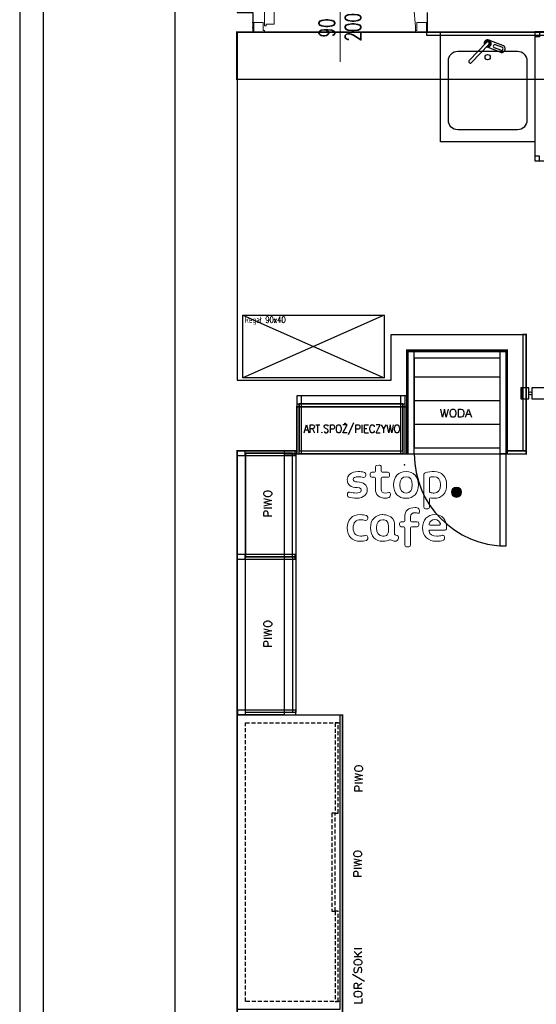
# Model space of a CAD drawing. Header units: centimetres. Extents: x 4120 to 19220, y -7417 to 180.
# Tile 83 of 223: x 11179 to 11508, y -5300 to -4673. Entities that reach past the tile are written whole.
import ezdxf

# ---------------------------------------------------------------- set-up
doc = ezdxf.new("R2010")
doc.units = ezdxf.units.CM
doc.linetypes.add('DASHED', pattern=[19.05, 12.7, -6.35])
doc.linetypes.add('DASHED2', pattern=[0.375, 0.25, -0.125])
doc.layers.add('A_Drzwi', color=30, linetype='Continuous', lineweight=20)
for name, color, linetype in [('A_krawężniki', 8, 'Continuous'), ('A_okna', 3, 'Continuous'), ('A_Wyposażenie', 8, 'Continuous'), ('A_Ściany', 2, 'Continuous')]:
    doc.layers.add(name, color=color, linetype=linetype)
doc.styles.add('JACEK_07', font='SIMPLEX.SHX', dxfattribs={"width": 0.7})

# ---------------------------------------------------------------- blocks, each defined once
blk = doc.blocks.new('*U1971')
for p, q in [((7.5, 93), (7.5, 1)), ((7.5, 93), (8.5, 93)), ((8.5, 93), (8.5, 92)), ((8.5, 92), (13.5, 92)), ((13.5, 2), (13.5, 92)), ((0.5, 3), (0.5, -3)), ((0.5, 3), (6.5, 3)), ((6.5, 3), (6.5, -2)), ((7.5, 1), (8.5, 1)), ((8.5, 1), (8.5, 2)), ((8.5, 2), (13.5, 2)), ((110.5, 3), (104.5, 3)), ((104.5, -2), (104.5, 3)), ((110.5, 3), (110.5, -3)), ((7.5, -3), (0.5, -3)), ((6.5, -2), (7.5, -2)), ((7.5, -2), (7.5, -3)), ((103.5, -2), (103.5, -3)), ((103.5, -2), (104.5, -2)), ((103.5, -3), (110.5, -3))]:
    blk.add_line(p, q)
at = {"color": 7}
blk.add_line((55.5, -22.01), (55.5, 22.01), dxfattribs=at)
at = {"linetype": 'DASHED'}
blk.add_arc((8.5, -2), 95, 0, 90, dxfattribs=at)
for p in [(111, 3), (111, 0), (111, -3)]:
    blk.add_point(p)
at = {"layer": 'A_okna'}
for p in [(0, 3), (0, 0), (0, -3)]:
    blk.add_point(p, dxfattribs=at)
at = {"color": 7, "style": 'JACEK_07', "width": 0.7}
for s, p in [('200', (68.75, -8.88)), ('90', (52.09, -6.33))]:
    blk.add_text(s, height=10, rotation=90, dxfattribs=at).set_placement(p)
blk = doc.blocks.new('Podstawa pod piece')
at = {"linetype": 'Continuous', "lineweight": 25}
for points in [[(0, -82), (88, -82), (88, 0), (0, 0), (0, -82)], [(0, 0), (3, 0), (3, -3), (0, -3)], [(88, 0), (85, 0), (85, -3), (88, -3)], [(0, -82), (3, -82), (3, -79), (0, -79)], [(88, -82), (85, -82), (85, -79), (88, -79)]]:
    blk.add_lwpolyline(points, dxfattribs=at)
for points in [[(61.7, 0), (58.7, 0), (58.7, -3), (61.7, -3)], [(61.7, -82), (58.7, -82), (58.7, -79), (61.7, -79)]]:
    blk.add_lwpolyline(points, close=True, dxfattribs=at)
at = {"linetype": 'DASHED2', "ltscale": 20}
blk.add_lwpolyline([(58.7, 0), (61.7, 0), (61.7, -82), (58.7, -82)], close=True, dxfattribs=at)
blk = doc.blocks.new('wyposażenie blok')
at = {"layer": 'A_Wyposażenie'}
h = blk.add_hatch(color=8, dxfattribs=at)
edge = h.paths.add_edge_path()
edge.add_spline(control_points=[(139.66, -1027.1), (141.49, -1027.1), (142.95, -1025.6), (142.95, -1023.82)], knot_values=[0, 0, 0, 0, 0.2, 0.2, 0.2, 0.2], degree=3, periodic=0)
edge.add_spline(control_points=[(142.95, -1023.82), (142.95, -1021.99), (141.49, -1020.53), (139.66, -1020.53)], knot_values=[0.6, 0.6, 0.6, 0.6, 1, 1, 1, 1], degree=3, periodic=0)
edge.add_spline(control_points=[(139.66, -1020.53), (137.88, -1020.53), (136.38, -1021.99), (136.38, -1023.82)], knot_values=[0.4, 0.4, 0.4, 0.4, 0.6, 0.6, 0.6, 0.6], degree=3, periodic=0)
edge.add_spline(control_points=[(136.38, -1023.82), (136.38, -1025.6), (137.88, -1027.1), (139.66, -1027.1)], knot_values=[0.2, 0.2, 0.2, 0.2, 0.4, 0.4, 0.4, 0.4], degree=3, periodic=0)
at = {"layer": 'A_Wyposażenie', "color": 8}
for p, q in [((158.78, -737.55), (147.82, -749.09)), ((160.21, -738.9), (149.25, -750.44)), ((169.21, -739.52), (160.32, -736.09)), ((168.63, -740.62), (164.54, -739.04)), ((167.56, -743.79), (158.78, -740.4)), ((167.87, -742.59), (163.78, -741.01)), ((93.7, -911.08), (3.7, -951.08)), ((3.7, -911.08), (93.7, -951.08)), ((112.75, -950.5), (167.25, -950.5)), ((112.75, -965.5), (167.25, -965.5)), ((112.75, -980.5), (167.25, -980.5))]:
    blk.add_line(p, q, dxfattribs=at)
at = {"layer": 'A_Wyposażenie', "color": 8, "linetype": 'DASHED', "const_width": 1}
for points in [[(-0.3, -731.08), (547.5, -731.08), (547.5, -761.08), (-0.3, -761.08)], [(181.99, -997.5), (181.99, -923.5), (183.99, -923.5), (183.99, -997.5)], [(108, -933.5), (172, -933.5), (172, -999.5), (108, -999.5)], [(38, -969.5), (108, -969.5), (108, -999.5), (38, -999.5)], [(0, -1165.5), (0, -997.5), (30, -997.5), (30, -1165.5)], [(30, -997.5), (38, -997.5), (38, -999.5), (30, -999.5)], [(172, -997.5), (184, -997.5), (184, -999.5), (172, -999.5)], [(0, -1540.58), (0, -1165.58), (67, -1165.58), (67, -1540.58)]]:
    blk.add_lwpolyline(points, close=True, dxfattribs=at)
at = {"layer": 'A_Wyposażenie', "color": 8}
for points in [[(120.7, -731.08), (547.5, -731.08), (547.5, -733.08), (120.7, -733.08)], [(129.5, -730.94), (189.5, -730.94), (189.5, -800.94), (129.5, -800.94)], [(180.99, -957.34), (180.99, -957.34), (180.99, -964.34), (180.99, -964.34)], [(107, -962.5), (104, -962.5), (104, -967.5), (107, -967.5)], [(104, -962.5), (104, -999.5), (107, -999.5), (107, -962.5), (104, -962.5)], [(105.5, -967.5), (39.5, -967.5), (39.5, -997.5), (105.5, -997.5)], [(39.51, -967.5), (105.51, -967.5), (105.51, -999.5), (39.51, -999.5)], [(0, -997.5), (0, -1000.5), (5, -1000.5), (5, -997.5)], [(0, -1000.5), (37, -1000.5), (37, -997.5), (0, -997.5), (0, -1000.5)], [(5.3, -999), (5.3, -1065), (35.3, -1065), (35.3, -999)], [(171.25, -999.5), (167.25, -999.5), (167.25, -1058), (171.25, -1058)], [(0, -1063.5), (0, -1066.5), (5, -1066.5), (5, -1063.5)], [(0, -1066.5), (37, -1066.5), (37, -1063.5), (0, -1063.5), (0, -1066.5)], [(5.3, -1164), (5.3, -1065), (35.3, -1065), (35.3, -1164)]]:
    blk.add_lwpolyline(points, close=True, dxfattribs=at)
for points in [[(140.5, -743.2), (178.5, -743.2, -0.414214), (184.5, -749.2), (184.5, -787.2, -0.414214), (178.5, -793.2), (140.5, -793.2, -0.414214), (134.5, -787.2), (134.5, -749.2, -0.414214)], [(283.69, -964.34), (283.69, -957.34), (187.69, -957.34), (187.69, -960.84, -1), (185.69, -960.84), (185.69, -957.34), (180.69, -957.34), (180.69, -964.34), (185.69, -964.34), (185.69, -960.84, -1), (187.69, -960.84), (187.69, -964.34), (283.69, -964.34)]]:
    blk.add_lwpolyline(points, format="xyb", close=True, dxfattribs=at)
at = {"layer": 'A_Wyposażenie', "color": 8, "flags": 128}
blk.add_lwpolyline([(3.7, -911.08), (93.7, -911.08), (93.7, -951.08), (3.7, -951.08)], close=True, dxfattribs=at)
at = {"layer": 'A_Wyposażenie', "color": 8}
for points in [[(109.97, -933.23), (110.47, -933.23), (110.47, -933.23)], [(171.25, -934.5), (108.75, -934.5)], [(108.75, -934.5), (108.75, -999.5)], [(112.75, -999.5), (112.75, -934.5)], [(112.75, -938.5), (112.75, -995.5)], [(167.25, -938.5), (112.75, -938.5)], [(167.25, -934.5), (167.25, -999.5)], [(171.25, -999.5), (171.25, -934.5)], [(38, -962.5), (38, -999.5), (41, -999.5), (41, -962.5), (38, -962.5), (38, -967.5), (41, -967.5)], [(39.5, -967.5), (105.5, -967.5), (105.5, -999.5), (39.5, -999.5), (39.5, -967.5)], [(39.5, -967.5), (105.5, -967.5), (105.5, -999.5), (39.5, -999.5), (39.5, -967.5)], [(130.77, -976), (129.58, -971)], [(131.96, -971), (130.77, -976)], [(133.15, -976), (131.96, -971)], [(134.34, -971), (133.15, -976)], [(136.96, -971), (137.92, -971), (138.39, -971.24), (138.87, -971.71), (139.11, -972.19), (139.34, -972.91), (139.34, -974.1), (139.11, -974.81), (138.87, -975.29), (138.39, -975.76), (137.92, -976), (136.96, -976), (136.49, -975.76), (136.01, -975.29), (135.77, -974.81), (135.54, -974.1), (135.54, -972.91), (135.77, -972.19), (136.01, -971.71), (136.49, -971.24), (136.96, -971)], [(141.01, -976), (141.01, -971), (142.68, -971), (143.39, -971.24), (143.87, -971.71), (144.11, -972.19), (144.34, -972.91), (144.34, -974.1), (144.11, -974.81), (143.87, -975.29), (143.39, -975.76), (142.68, -976), (141.01, -976)], [(145.3, -976), (147.2, -971), (149.11, -976)], [(148.39, -974.33), (146.01, -974.33)], [(42.57, -986.01), (44.09, -981.01), (45.62, -986.01)], [(46.57, -986.01), (46.57, -981.01), (48.28, -981.01), (48.86, -981.24), (49.05, -981.48), (49.24, -981.96), (49.24, -982.43), (49.05, -982.91), (48.86, -983.15), (48.28, -983.39), (46.57, -983.39)], [(47.9, -983.39), (49.24, -986.01)], [(50, -981.01), (52.67, -981.01)], [(51.33, -986.01), (51.33, -981.01)], [(55.33, -985.29), (55.71, -985.77), (56.28, -986.01), (57.05, -986.01), (57.62, -985.77), (58, -985.29), (58, -984.58), (57.81, -984.1), (57.62, -983.86), (57.24, -983.62), (56.09, -983.15), (55.71, -982.91), (55.52, -982.67), (55.33, -982.2), (55.33, -981.72), (55.71, -981.24), (56.28, -981.01), (57.05, -981.01), (57.62, -981.24), (58, -981.72)], [(59.33, -986.01), (59.33, -981.01), (61.05, -981.01), (61.62, -981.24), (61.81, -981.48), (62, -981.96), (62, -982.67), (61.81, -983.15), (61.62, -983.39), (61.05, -983.62), (59.33, -983.62)], [(64.28, -981.01), (65.05, -981.01), (65.43, -981.24), (65.81, -981.72), (66, -982.2), (66.19, -982.91), (66.19, -984.1), (66, -984.82), (65.81, -985.29), (65.43, -985.77), (65.05, -986.01), (64.28, -986.01), (63.9, -985.77), (63.52, -985.29), (63.33, -984.82), (63.14, -984.1), (63.14, -982.91), (63.33, -982.2), (63.52, -981.72), (63.9, -981.24), (64.28, -981.01)], [(70, -986.01), (67.33, -986.01), (70, -981.01), (67.33, -981.01)], [(68.95, -980.05), (68.9, -980.22), (68.76, -980.29), (68.63, -980.22), (68.57, -980.05), (68.63, -979.88), (68.76, -979.82), (68.9, -979.88), (68.95, -980.05)], [(70.95, -987.12), (74.38, -979.51)], [(75.52, -986.01), (75.52, -981.01), (77.24, -981.01), (77.81, -981.24), (78, -981.48), (78.19, -981.96), (78.19, -982.67), (78, -983.15), (77.81, -983.39), (77.24, -983.62), (75.52, -983.62)], [(79.52, -986.01), (79.52, -981.01)], [(81.05, -986.01), (81.05, -981.01), (83.52, -981.01)], [(82.57, -983.39), (81.05, -983.39)], [(87.33, -984.82), (87.14, -985.29), (86.76, -985.77), (86.38, -986.01), (85.62, -986.01), (85.24, -985.77), (84.86, -985.29), (84.67, -984.82), (84.48, -984.1), (84.48, -982.91), (84.67, -982.2), (84.86, -981.72), (85.24, -981.24), (85.62, -981.01), (86.38, -981.01), (86.76, -981.24), (87.14, -981.72), (87.33, -982.2)], [(88.48, -986.01), (91.14, -981.01), (88.48, -981.01)], [(93.43, -986.01), (93.43, -983.39), (91.9, -981.01)], [(93.43, -983.39), (94.95, -981.01)], [(96.48, -986.01), (95.52, -981.01)], [(97.43, -981.01), (96.48, -986.01)], [(98.38, -986.01), (97.43, -981.01)], [(99.33, -981.01), (98.38, -986.01)], [(101.43, -981.01), (102.19, -981.01), (102.57, -981.24), (102.95, -981.72), (103.14, -982.2), (103.33, -982.91), (103.33, -984.1), (103.14, -984.82), (102.95, -985.29), (102.57, -985.77), (102.19, -986.01), (101.43, -986.01), (101.05, -985.77), (100.67, -985.29), (100.48, -984.82), (100.28, -984.1), (100.28, -982.91), (100.48, -982.2), (100.67, -981.72), (101.05, -981.24), (101.43, -981.01)], [(45.05, -984.34), (43.14, -984.34)], [(53.81, -985.53), (54, -985.77), (53.81, -986.01), (53.62, -985.77), (53.81, -985.53)], [(81.05, -986.01), (83.52, -986.01)], [(88.48, -986.01), (91.14, -986.01)], [(112.75, -995.5), (167.25, -995.5)], [(5.3, -1065), (5.3, -999), (37.3, -999), (37.3, -1065), (5.3, -1065)], [(5.3, -1065), (5.3, -999), (37.3, -999), (37.3, -1065), (5.3, -1065)], [(108.75, -999.5), (171.25, -999.5)], [(16.97, -1025.27), (16.97, -1024.31), (17.21, -1023.84), (17.68, -1023.36), (18.16, -1023.12), (18.87, -1022.89), (20.06, -1022.89), (20.78, -1023.12), (21.25, -1023.36), (21.73, -1023.84), (21.97, -1024.31), (21.97, -1025.27), (21.73, -1025.74), (21.25, -1026.22), (20.78, -1026.46), (20.06, -1026.7), (18.87, -1026.7), (18.16, -1026.46), (17.68, -1026.22), (17.21, -1025.74), (16.97, -1025.27)], [(16.97, -1027.89), (21.97, -1029.08)], [(21.97, -1029.08), (16.97, -1030.27)], [(16.97, -1030.27), (21.97, -1031.46)], [(21.97, -1031.46), (16.97, -1032.65)], [(21.97, -1034.08), (16.97, -1034.08)], [(21.97, -1039.08), (16.97, -1039.08), (16.97, -1036.93), (17.21, -1036.22), (17.44, -1035.98), (17.92, -1035.74), (18.64, -1035.74), (19.11, -1035.98), (19.35, -1036.22), (19.59, -1036.93), (19.59, -1039.08)], [(0, -1066.5), (37, -1066.5), (37, -1063.5), (0, -1063.5), (0, -1066.5), (5, -1066.5), (5, -1063.5)], [(5.3, -1164), (5.3, -1065), (37.3, -1065), (37.3, -1164), (5.3, -1164)], [(16.97, -1108.16), (16.97, -1107.21), (17.21, -1106.73), (17.68, -1106.26), (18.16, -1106.02), (18.87, -1105.78), (20.06, -1105.78), (20.78, -1106.02), (21.25, -1106.26), (21.73, -1106.73), (21.97, -1107.21), (21.97, -1108.16), (21.73, -1108.64), (21.25, -1109.11), (20.78, -1109.35), (20.06, -1109.59), (18.87, -1109.59), (18.16, -1109.35), (17.68, -1109.11), (17.21, -1108.64), (16.97, -1108.16)], [(16.97, -1110.78), (21.97, -1111.97)], [(21.97, -1111.97), (16.97, -1113.16)], [(16.97, -1113.16), (21.97, -1114.35)], [(21.97, -1114.35), (16.97, -1115.54)], [(21.97, -1116.97), (16.97, -1116.97)], [(21.97, -1121.97), (16.97, -1121.97), (16.97, -1119.83), (17.21, -1119.11), (17.44, -1118.88), (17.92, -1118.64), (18.64, -1118.64), (19.11, -1118.88), (19.35, -1119.11), (19.59, -1119.83), (19.59, -1121.97)], [(0.3, -1165.5), (37.3, -1165.5), (37.3, -1162.5), (0.3, -1162.5), (0.3, -1165.5), (5.3, -1165.5), (5.3, -1162.5)], [(74.87, -1200.2), (74.87, -1199.25), (75.11, -1198.78), (75.58, -1198.3), (76.06, -1198.06), (76.77, -1197.82), (77.96, -1197.82), (78.68, -1198.06), (79.15, -1198.3), (79.63, -1198.78), (79.87, -1199.25), (79.87, -1200.2), (79.63, -1200.68), (79.15, -1201.16), (78.68, -1201.39), (77.96, -1201.63), (76.77, -1201.63), (76.06, -1201.39), (75.58, -1201.16), (75.11, -1200.68), (74.87, -1200.2)], [(74.87, -1202.82), (79.87, -1204.01)], [(79.87, -1204.01), (74.87, -1205.2)], [(74.87, -1205.2), (79.87, -1206.39)], [(79.87, -1206.39), (74.87, -1207.59)], [(79.87, -1209.01), (74.87, -1209.01)], [(79.87, -1214.01), (74.87, -1214.01), (74.87, -1211.87), (75.11, -1211.16), (75.34, -1210.92), (75.82, -1210.68), (76.53, -1210.68), (77.01, -1210.92), (77.25, -1211.16), (77.49, -1211.87), (77.49, -1214.01)], [(74.26, -1254.49), (74.26, -1253.54), (74.5, -1253.06), (74.98, -1252.58), (75.45, -1252.34), (76.17, -1252.11), (77.36, -1252.11), (78.07, -1252.34), (78.55, -1252.58), (79.02, -1253.06), (79.26, -1253.54), (79.26, -1254.49), (79.02, -1254.96), (78.55, -1255.44), (78.07, -1255.68), (77.36, -1255.92), (76.17, -1255.92), (75.45, -1255.68), (74.98, -1255.44), (74.5, -1254.96), (74.26, -1254.49)], [(74.26, -1257.11), (79.26, -1258.3)], [(79.26, -1258.3), (74.26, -1259.49)], [(74.26, -1259.49), (79.26, -1260.68)], [(79.26, -1260.68), (74.26, -1261.87)], [(79.26, -1263.3), (74.26, -1263.3)], [(79.26, -1268.3), (74.26, -1268.3), (74.26, -1266.15), (74.5, -1265.44), (74.74, -1265.2), (75.21, -1264.96), (75.93, -1264.96), (76.4, -1265.2), (76.64, -1265.44), (76.88, -1266.15), (76.88, -1268.3)], [(79.45, -1314.41), (74.45, -1314.41)], [(77.78, -1319.41), (74.45, -1316.08)], [(79.45, -1319.41), (74.45, -1319.41)], [(74.45, -1323.46), (74.45, -1322.51), (74.68, -1322.03), (75.16, -1321.55), (75.64, -1321.32), (76.35, -1321.08), (77.54, -1321.08), (78.26, -1321.32), (78.73, -1321.55), (79.21, -1322.03), (79.45, -1322.51), (79.45, -1323.46), (79.21, -1323.94), (78.73, -1324.41), (78.26, -1324.65), (77.54, -1324.89), (76.35, -1324.89), (75.64, -1324.65), (75.16, -1324.41), (74.68, -1323.94), (74.45, -1323.46)], [(76.59, -1318.22), (79.45, -1316.08)], [(78.73, -1329.65), (79.21, -1329.17), (79.45, -1328.46), (79.45, -1327.51), (79.21, -1326.79), (78.73, -1326.32), (78.02, -1326.32), (77.54, -1326.55), (77.3, -1326.79), (77.07, -1327.27), (76.59, -1328.7), (76.35, -1329.17), (76.11, -1329.41), (75.64, -1329.65), (75.16, -1329.65), (74.68, -1329.17), (74.45, -1328.46), (74.45, -1327.51), (74.68, -1326.79), (75.16, -1326.32)], [(81.11, -1335.13), (73.49, -1330.84)], [(79.45, -1339.65), (74.45, -1339.65), (74.45, -1337.51), (74.68, -1336.79), (74.92, -1336.55), (75.4, -1336.32), (75.88, -1336.32), (76.35, -1336.55), (76.59, -1336.79), (76.83, -1337.51), (76.83, -1339.65)], [(76.83, -1337.98), (79.45, -1336.32)], [(74.45, -1343.7), (74.45, -1342.75), (74.68, -1342.27), (75.16, -1341.79), (75.64, -1341.55), (76.35, -1341.32), (77.54, -1341.32), (78.26, -1341.55), (78.73, -1341.79), (79.21, -1342.27), (79.45, -1342.75), (79.45, -1343.7), (79.21, -1344.17), (78.73, -1344.65), (78.26, -1344.89), (77.54, -1345.13), (76.35, -1345.13), (75.64, -1344.89), (75.16, -1344.65), (74.68, -1344.17), (74.45, -1343.7)], [(79.45, -1346.08), (79.45, -1348.94), (74.45, -1348.94)]]:
    blk.add_lwpolyline(points, dxfattribs=at)
at = {"layer": 'A_Wyposażenie'}
blk.add_lwpolyline([(0.3, -1353), (0.3, -1165.5), (65.3, -1165.5), (65.3, -1353), (0.3, -1353)], dxfattribs=at)
at = {"layer": 'A_Wyposażenie', "linetype": 'DASHED', "ltscale": 0.2}
for points in [[(5.3, -1348), (5.3, -1170.5), (65.3, -1170.5), (65.3, -1348)], [(64.3, -1228), (64.3, -1170.5), (62.3, -1170.5), (62.3, -1228)], [(62.3, -1290.5), (62.3, -1228), (60.3, -1228), (60.3, -1290.5)], [(64.3, -1348), (64.3, -1290.5), (62.3, -1290.5), (62.3, -1348)]]:
    blk.add_lwpolyline(points, close=True, dxfattribs=at)
at = {"layer": 'A_Wyposażenie', "color": 8}
blk.add_circle((159.5, -746.98), 1.69, dxfattribs=at)
for centre, radius, start, end in [((159.5, -738.22), 2.29, 251.91782, 201.04941), ((159.5, -738.22), 1.62, 263.75495, 189.21228), ((159.5, -738.22), 0.983, 316.48361, 136.48363), ((164.16, -740.02), 1.05, 68.88354, 248.88354), ((168.38, -741.66), 2.29, 248.88308, 68.88354), ((168.25, -741.6), 1.05, 248.88308, 68.88354), ((148.54, -749.77), 0.983, 136.4836, 316.48361), ((171.25, -999.5), 58.5, 180, 270)]:
    blk.add_arc(centre, radius, start, end, dxfattribs=at)
at = {"layer": 'A_Wyposażenie', "color": 8, "lineweight": 9}
for points, knots in [([(85.83, -1014.34), (85.83, -1014.34), (87.41, -1014.34), (87.41, -1014.34), (87.41, -1014.34), (87.74, -1014.34), (88.01, -1014.61), (88.01, -1014.94), (88.01, -1014.94), (88.01, -1014.94), (88.01, -1021.79), (88.01, -1021.79), (88.01, -1021.79), (88.01, -1025.48), (90.47, -1027.68), (94.59, -1027.68), (94.59, -1027.68), (95.25, -1027.68), (96.76, -1027.38), (97.25, -1026.71), (97.25, -1026.71), (97.62, -1026.2), (97.71, -1024.95), (97.41, -1024.37), (97.41, -1024.37), (97.24, -1024.03), (96.99, -1023.98), (96.85, -1023.98), (96.85, -1023.98), (96.8, -1023.98), (96.75, -1023.98), (96.7, -1023.99), (96.7, -1023.99), (96.7, -1023.99), (96.51, -1024.04), (96.51, -1024.04), (96.51, -1024.04), (95.88, -1024.2), (95.23, -1024.35), (94.59, -1024.35), (94.59, -1024.35), (92.64, -1024.35), (91.73, -1023.54), (91.73, -1021.79), (91.73, -1021.79), (91.73, -1021.79), (91.73, -1014.94), (91.73, -1014.94), (91.73, -1014.94), (91.73, -1014.61), (92, -1014.34), (92.33, -1014.34), (92.33, -1014.34), (92.33, -1014.34), (95.88, -1014.34), (95.88, -1014.34), (95.88, -1014.34), (96.53, -1014.34), (97.06, -1013.81), (97.06, -1013.16), (97.06, -1013.16), (97.06, -1013.16), (97.06, -1012.22), (97.06, -1012.22), (97.06, -1012.22), (97.06, -1011.58), (96.53, -1011.05), (95.88, -1011.05), (95.88, -1011.05), (95.88, -1011.05), (92.33, -1011.05), (92.33, -1011.05), (92.33, -1011.05), (92, -1011.05), (91.73, -1010.78), (91.73, -1010.45), (91.73, -1010.45), (91.73, -1010.45), (91.73, -1007.67), (91.73, -1007.67), (91.73, -1007.67), (91.73, -1006.97), (91.11, -1006.41), (90.38, -1006.51), (90.38, -1006.51), (90.38, -1006.51), (89.01, -1006.72), (89.01, -1006.72), (89.01, -1006.72), (88.44, -1006.8), (88.01, -1007.3), (88.01, -1007.88), (88.01, -1007.88), (88.01, -1007.88), (88.01, -1010.45), (88.01, -1010.45), (88.01, -1010.45), (88.01, -1010.78), (87.74, -1011.05), (87.41, -1011.05), (87.41, -1011.05), (87.41, -1011.05), (85.83, -1011.05), (85.83, -1011.05), (85.83, -1011.05), (85.18, -1011.05), (84.66, -1011.58), (84.66, -1012.22), (84.66, -1012.22), (84.66, -1012.22), (84.66, -1013.16), (84.66, -1013.16), (84.66, -1013.16), (84.66, -1013.81), (85.18, -1014.34), (85.83, -1014.34)], [0, 0, 0, 0, 0.033333, 0.033333, 0.033333, 0.033333, 0.066667, 0.066667, 0.066667, 0.066667, 0.1, 0.1, 0.1, 0.1, 0.133333, 0.133333, 0.133333, 0.133333, 0.166667, 0.166667, 0.166667, 0.166667, 0.2, 0.2, 0.2, 0.2, 0.233333, 0.233333, 0.233333, 0.233333, 0.266667, 0.266667, 0.266667, 0.266667, 0.3, 0.3, 0.3, 0.3, 0.333333, 0.333333, 0.333333, 0.333333, 0.366667, 0.366667, 0.366667, 0.366667, 0.4, 0.4, 0.4, 0.4, 0.433333, 0.433333, 0.433333, 0.433333, 0.466667, 0.466667, 0.466667, 0.466667, 0.5, 0.5, 0.5, 0.5, 0.533333, 0.533333, 0.533333, 0.533333, 0.566667, 0.566667, 0.566667, 0.566667, 0.6, 0.6, 0.6, 0.6, 0.633333, 0.633333, 0.633333, 0.633333, 0.666667, 0.666667, 0.666667, 0.666667, 0.7, 0.7, 0.7, 0.7, 0.733333, 0.733333, 0.733333, 0.733333, 0.766667, 0.766667, 0.766667, 0.766667, 0.8, 0.8, 0.8, 0.8, 0.833333, 0.833333, 0.833333, 0.833333, 0.866667, 0.866667, 0.866667, 0.866667, 0.9, 0.9, 0.9, 0.9, 0.933333, 0.933333, 0.933333, 0.933333, 1, 1, 1, 1]), ([(76.44, -1020.9), (79.04, -1020.9), (79.04, -1022.18), (79.04, -1022.6), (79.04, -1022.6), (79.04, -1024.05), (77.26, -1024.35), (75.78, -1024.35), (75.78, -1024.35), (74.49, -1024.35), (73.1, -1024.17), (71.65, -1023.8), (71.65, -1023.8), (71.56, -1023.78), (71.46, -1023.77), (71.37, -1023.77), (71.37, -1023.77), (70.72, -1023.77), (70.19, -1024.3), (70.19, -1024.96), (70.19, -1024.96), (70.19, -1024.96), (70.19, -1025.85), (70.19, -1025.85), (70.19, -1025.85), (70.19, -1026.37), (70.55, -1026.84), (71.05, -1026.98), (71.05, -1026.98), (72.77, -1027.45), (74.27, -1027.68), (75.78, -1027.68), (75.78, -1027.68), (80.98, -1027.68), (82.83, -1024.83), (82.83, -1022.4), (82.83, -1022.4), (82.83, -1019.12), (80.56, -1017.32), (76.44, -1017.32), (76.44, -1017.32), (74.77, -1017.32), (73.92, -1016.75), (73.92, -1015.63), (73.92, -1015.63), (73.92, -1014.57), (75.07, -1013.97), (77.08, -1013.97), (77.08, -1013.97), (78.4, -1013.97), (79.1, -1014.03), (80.44, -1014.37), (80.44, -1014.37), (80.53, -1014.39), (80.62, -1014.41), (80.72, -1014.41), (80.72, -1014.41), (81.36, -1014.41), (81.88, -1013.88), (81.88, -1013.23), (81.88, -1013.23), (81.88, -1013.23), (81.88, -1012.32), (81.88, -1012.32), (81.88, -1012.32), (81.88, -1011.79), (81.53, -1011.33), (81.02, -1011.19), (81.02, -1011.19), (79.57, -1010.79), (78.73, -1010.68), (77.08, -1010.68), (77.08, -1010.68), (72.28, -1010.68), (70.13, -1013.27), (70.13, -1015.83), (70.13, -1015.83), (70.13, -1019.05), (72.43, -1020.9), (76.44, -1020.9)], [0, 0, 0, 0, 0.047619, 0.047619, 0.047619, 0.047619, 0.095238, 0.095238, 0.095238, 0.095238, 0.142857, 0.142857, 0.142857, 0.142857, 0.190476, 0.190476, 0.190476, 0.190476, 0.238095, 0.238095, 0.238095, 0.238095, 0.285714, 0.285714, 0.285714, 0.285714, 0.333333, 0.333333, 0.333333, 0.333333, 0.380952, 0.380952, 0.380952, 0.380952, 0.428571, 0.428571, 0.428571, 0.428571, 0.47619, 0.47619, 0.47619, 0.47619, 0.52381, 0.52381, 0.52381, 0.52381, 0.571429, 0.571429, 0.571429, 0.571429, 0.619048, 0.619048, 0.619048, 0.619048, 0.666667, 0.666667, 0.666667, 0.666667, 0.714286, 0.714286, 0.714286, 0.714286, 0.761905, 0.761905, 0.761905, 0.761905, 0.809524, 0.809524, 0.809524, 0.809524, 0.857143, 0.857143, 0.857143, 0.857143, 0.904762, 0.904762, 0.904762, 0.904762, 1, 1, 1, 1]), ([(107.53, -1027.68), (112.38, -1027.68), (115.39, -1024.42), (115.39, -1019.18), (115.39, -1019.18), (115.39, -1013.94), (112.38, -1010.68), (107.53, -1010.68), (107.53, -1010.68), (102.66, -1010.68), (99.63, -1013.94), (99.63, -1019.18), (99.63, -1019.18), (99.63, -1024.42), (102.66, -1027.68), (107.53, -1027.68)], [0, 0, 0, 0, 0.2, 0.2, 0.2, 0.2, 0.4, 0.4, 0.4, 0.4, 0.6, 0.6, 0.6, 0.6, 1, 1, 1, 1]), ([(103.49, -1019.18), (103.49, -1015.87), (104.96, -1013.97), (107.53, -1013.97), (107.53, -1013.97), (110.07, -1013.97), (111.53, -1015.87), (111.53, -1019.18), (111.53, -1019.18), (111.53, -1022.47), (110.07, -1024.35), (107.53, -1024.35), (107.53, -1024.35), (104.96, -1024.35), (103.49, -1022.47), (103.49, -1019.18)], [0, 0, 0, 0, 0.2, 0.2, 0.2, 0.2, 0.4, 0.4, 0.4, 0.4, 0.6, 0.6, 0.6, 0.6, 1, 1, 1, 1]), ([(119.98, -1034.41), (119.98, -1034.41), (121.36, -1034.41), (121.36, -1034.41), (121.36, -1034.41), (122.01, -1034.41), (122.53, -1033.88), (122.53, -1033.23), (122.53, -1033.23), (122.53, -1033.23), (122.53, -1028.02), (122.53, -1028.02), (122.53, -1028.02), (122.53, -1027.65), (122.87, -1027.36), (123.26, -1027.44), (123.26, -1027.44), (124.02, -1027.59), (124.8, -1027.68), (125.47, -1027.68), (125.47, -1027.68), (130.33, -1027.68), (133.36, -1024.42), (133.36, -1019.18), (133.36, -1019.18), (133.36, -1013.94), (130.33, -1010.68), (125.47, -1010.68), (125.47, -1010.68), (123.91, -1010.68), (121.76, -1010.97), (119.7, -1011.46), (119.7, -1011.46), (119.18, -1011.58), (118.81, -1012.05), (118.81, -1012.6), (118.81, -1012.6), (118.81, -1012.6), (118.81, -1033.23), (118.81, -1033.23), (118.81, -1033.23), (118.81, -1033.88), (119.34, -1034.41), (119.98, -1034.41)], [0, 0, 0, 0, 0.083333, 0.083333, 0.083333, 0.083333, 0.166667, 0.166667, 0.166667, 0.166667, 0.25, 0.25, 0.25, 0.25, 0.333333, 0.333333, 0.333333, 0.333333, 0.416667, 0.416667, 0.416667, 0.416667, 0.5, 0.5, 0.5, 0.5, 0.583333, 0.583333, 0.583333, 0.583333, 0.666667, 0.666667, 0.666667, 0.666667, 0.75, 0.75, 0.75, 0.75, 0.833333, 0.833333, 0.833333, 0.833333, 1, 1, 1, 1]), ([(125.47, -1024.35), (124.66, -1024.35), (123.83, -1024.27), (122.99, -1024.09), (122.99, -1024.09), (122.73, -1024.03), (122.53, -1023.79), (122.53, -1023.5), (122.53, -1023.5), (122.53, -1023.5), (122.53, -1014.82), (122.53, -1014.82), (122.53, -1014.82), (122.53, -1014.54), (122.73, -1014.29), (122.99, -1014.24), (122.99, -1014.24), (123.83, -1014.06), (124.66, -1013.97), (125.47, -1013.97), (125.47, -1013.97), (128.01, -1013.97), (129.47, -1015.87), (129.47, -1019.18), (129.47, -1019.18), (129.47, -1022.52), (128.05, -1024.35), (125.47, -1024.35)], [0, 0, 0, 0, 0.125, 0.125, 0.125, 0.125, 0.25, 0.25, 0.25, 0.25, 0.375, 0.375, 0.375, 0.375, 0.5, 0.5, 0.5, 0.5, 0.625, 0.625, 0.625, 0.625, 0.75, 0.75, 0.75, 0.75, 1, 1, 1, 1]), ([(142.95, -1023.82), (142.95, -1025.6), (141.49, -1027.1), (139.66, -1027.1), (139.66, -1027.1), (137.88, -1027.1), (136.38, -1025.6), (136.38, -1023.82), (136.38, -1023.82), (136.38, -1021.99), (137.88, -1020.53), (139.66, -1020.53), (139.66, -1020.53), (141.49, -1020.53), (142.95, -1021.99), (142.95, -1023.82)], [0, 0, 0, 0, 0.2, 0.2, 0.2, 0.2, 0.4, 0.4, 0.4, 0.4, 0.6, 0.6, 0.6, 0.6, 1, 1, 1, 1]), ([(113.29, -1033.56), (109.17, -1033.56), (106.71, -1035.76), (106.71, -1039.45), (106.71, -1039.45), (106.71, -1039.45), (106.71, -1041.98), (106.71, -1041.98), (106.71, -1041.98), (106.71, -1042.31), (106.44, -1042.58), (106.11, -1042.58), (106.11, -1042.58), (106.11, -1042.58), (104.53, -1042.58), (104.53, -1042.58), (104.53, -1042.58), (103.88, -1042.58), (103.36, -1043.11), (103.36, -1043.75), (103.36, -1043.75), (103.36, -1043.75), (103.36, -1044.69), (103.36, -1044.69), (103.36, -1044.69), (103.36, -1045.34), (103.88, -1045.87), (104.53, -1045.87), (104.53, -1045.87), (104.53, -1045.87), (106.11, -1045.87), (106.11, -1045.87), (106.11, -1045.87), (106.44, -1045.87), (106.71, -1046.14), (106.71, -1046.47), (106.71, -1046.47), (106.71, -1046.47), (106.71, -1057.33), (106.71, -1057.33), (106.71, -1057.33), (106.71, -1057.97), (107.23, -1058.5), (107.88, -1058.5), (107.88, -1058.5), (107.88, -1058.5), (109.26, -1058.5), (109.26, -1058.5), (109.26, -1058.5), (109.9, -1058.5), (110.43, -1057.97), (110.43, -1057.33), (110.43, -1057.33), (110.43, -1057.33), (110.43, -1046.47), (110.43, -1046.47), (110.43, -1046.47), (110.43, -1046.14), (110.7, -1045.87), (111.03, -1045.87), (111.03, -1045.87), (111.03, -1045.87), (114.59, -1045.87), (114.59, -1045.87), (114.59, -1045.87), (115.23, -1045.87), (115.76, -1045.34), (115.76, -1044.69), (115.76, -1044.69), (115.76, -1044.69), (115.76, -1043.75), (115.76, -1043.75), (115.76, -1043.75), (115.76, -1043.11), (115.23, -1042.58), (114.59, -1042.58), (114.59, -1042.58), (114.59, -1042.58), (111.03, -1042.58), (111.03, -1042.58), (111.03, -1042.58), (110.7, -1042.58), (110.43, -1042.31), (110.43, -1041.98), (110.43, -1041.98), (110.43, -1041.98), (110.43, -1039.45), (110.43, -1039.45), (110.43, -1039.45), (110.43, -1037.68), (111.31, -1036.89), (113.29, -1036.89), (113.29, -1036.89), (113.89, -1036.89), (114.6, -1036.99), (115.4, -1037.21), (115.4, -1037.21), (115.4, -1037.21), (115.5, -1037.22), (115.5, -1037.22), (115.5, -1037.22), (115.61, -1037.22), (115.8, -1037.18), (115.92, -1036.9), (115.92, -1036.9), (116.17, -1036.35), (116.14, -1034.85), (115.68, -1034.34), (115.68, -1034.34), (115.24, -1033.84), (113.99, -1033.56), (113.29, -1033.56)], [0, 0, 0, 0, 0.034483, 0.034483, 0.034483, 0.034483, 0.068966, 0.068966, 0.068966, 0.068966, 0.103448, 0.103448, 0.103448, 0.103448, 0.137931, 0.137931, 0.137931, 0.137931, 0.172414, 0.172414, 0.172414, 0.172414, 0.206897, 0.206897, 0.206897, 0.206897, 0.241379, 0.241379, 0.241379, 0.241379, 0.275862, 0.275862, 0.275862, 0.275862, 0.310345, 0.310345, 0.310345, 0.310345, 0.344828, 0.344828, 0.344828, 0.344828, 0.37931, 0.37931, 0.37931, 0.37931, 0.413793, 0.413793, 0.413793, 0.413793, 0.448276, 0.448276, 0.448276, 0.448276, 0.482759, 0.482759, 0.482759, 0.482759, 0.517241, 0.517241, 0.517241, 0.517241, 0.551724, 0.551724, 0.551724, 0.551724, 0.586207, 0.586207, 0.586207, 0.586207, 0.62069, 0.62069, 0.62069, 0.62069, 0.655172, 0.655172, 0.655172, 0.655172, 0.689655, 0.689655, 0.689655, 0.689655, 0.724138, 0.724138, 0.724138, 0.724138, 0.758621, 0.758621, 0.758621, 0.758621, 0.793103, 0.793103, 0.793103, 0.793103, 0.827586, 0.827586, 0.827586, 0.827586, 0.862069, 0.862069, 0.862069, 0.862069, 0.896552, 0.896552, 0.896552, 0.896552, 0.931034, 0.931034, 0.931034, 0.931034, 1, 1, 1, 1]), ([(82.25, -1038.61), (81.03, -1038.29), (79.63, -1038.08), (78.59, -1038.08), (78.59, -1038.08), (73.23, -1038.08), (70.03, -1041.26), (70.03, -1046.58), (70.03, -1046.58), (70.03, -1051.9), (73.23, -1055.08), (78.59, -1055.08), (78.59, -1055.08), (79.6, -1055.08), (80.97, -1054.87), (82.25, -1054.52), (82.25, -1054.52), (82.75, -1054.38), (83.1, -1053.92), (83.1, -1053.39), (83.1, -1053.39), (83.1, -1053.39), (83.1, -1052.5), (83.1, -1052.5), (83.1, -1052.5), (83.1, -1051.85), (82.58, -1051.33), (81.94, -1051.33), (81.94, -1051.33), (81.86, -1051.33), (81.77, -1051.34), (81.68, -1051.36), (81.68, -1051.36), (80.6, -1051.62), (79.53, -1051.76), (78.59, -1051.76), (78.59, -1051.76), (75.47, -1051.76), (73.88, -1050.02), (73.88, -1046.58), (73.88, -1046.58), (73.88, -1043.12), (75.47, -1041.37), (78.59, -1041.37), (78.59, -1041.37), (79.49, -1041.37), (80.55, -1041.52), (81.65, -1041.79), (81.65, -1041.79), (81.75, -1041.81), (81.84, -1041.82), (81.94, -1041.82), (81.94, -1041.82), (82.58, -1041.82), (83.1, -1041.3), (83.1, -1040.65), (83.1, -1040.65), (83.1, -1040.65), (83.1, -1039.74), (83.1, -1039.74), (83.1, -1039.74), (83.1, -1039.21), (82.75, -1038.74), (82.25, -1038.61)], [0, 0, 0, 0, 0.058824, 0.058824, 0.058824, 0.058824, 0.117647, 0.117647, 0.117647, 0.117647, 0.176471, 0.176471, 0.176471, 0.176471, 0.235294, 0.235294, 0.235294, 0.235294, 0.294118, 0.294118, 0.294118, 0.294118, 0.352941, 0.352941, 0.352941, 0.352941, 0.411765, 0.411765, 0.411765, 0.411765, 0.470588, 0.470588, 0.470588, 0.470588, 0.529412, 0.529412, 0.529412, 0.529412, 0.588235, 0.588235, 0.588235, 0.588235, 0.647059, 0.647059, 0.647059, 0.647059, 0.705882, 0.705882, 0.705882, 0.705882, 0.764706, 0.764706, 0.764706, 0.764706, 0.823529, 0.823529, 0.823529, 0.823529, 0.882353, 0.882353, 0.882353, 0.882353, 1, 1, 1, 1]), ([(101.82, -1051.43), (100.58, -1051.17), (100.18, -1051.02), (100.18, -1049.67), (100.18, -1049.67), (100.18, -1049.67), (100.15, -1043.91), (100.15, -1043.91), (100.15, -1043.91), (100.15, -1041.57), (98.6, -1039.61), (96.02, -1038.67), (96.02, -1038.67), (95.09, -1038.28), (94, -1038.08), (92.8, -1038.08), (92.8, -1038.08), (92.76, -1038.08), (92.72, -1038.09), (92.69, -1038.09), (92.69, -1038.09), (92.69, -1038.09), (92.63, -1038.09), (92.63, -1038.09), (92.63, -1038.09), (92.63, -1038.09), (92.52, -1038.09), (92.52, -1038.09), (92.52, -1038.09), (92.49, -1038.09), (92.46, -1038.09), (92.41, -1038.1), (92.41, -1038.1), (87.78, -1038.27), (84.9, -1041.52), (84.9, -1046.58), (84.9, -1046.58), (84.9, -1051.82), (87.93, -1055.08), (92.8, -1055.08), (92.8, -1055.08), (94.67, -1055.08), (95.95, -1054.8), (96.92, -1054.18), (96.92, -1054.18), (96.95, -1054.17), (96.97, -1054.16), (97, -1054.15), (97, -1054.15), (97.05, -1054.13), (97.1, -1054.11), (97.15, -1054.09), (97.15, -1054.09), (97.35, -1054.01), (97.57, -1054.02), (97.73, -1054.14), (97.73, -1054.14), (98.22, -1054.49), (99.27, -1054.87), (99.93, -1054.94), (99.93, -1054.94), (100.12, -1054.96), (100.3, -1054.97), (100.47, -1054.97), (100.47, -1054.97), (100.47, -1054.97), (100.47, -1054.97), (100.47, -1054.97), (100.47, -1054.97), (101.69, -1054.97), (102.46, -1054.49), (102.62, -1053.63), (102.62, -1053.63), (102.74, -1052.99), (102.99, -1051.67), (101.82, -1051.43)], [0, 0, 0, 0, 0.05, 0.05, 0.05, 0.05, 0.1, 0.1, 0.1, 0.1, 0.15, 0.15, 0.15, 0.15, 0.2, 0.2, 0.2, 0.2, 0.25, 0.25, 0.25, 0.25, 0.3, 0.3, 0.3, 0.3, 0.35, 0.35, 0.35, 0.35, 0.4, 0.4, 0.4, 0.4, 0.45, 0.45, 0.45, 0.45, 0.5, 0.5, 0.5, 0.5, 0.55, 0.55, 0.55, 0.55, 0.6, 0.6, 0.6, 0.6, 0.65, 0.65, 0.65, 0.65, 0.7, 0.7, 0.7, 0.7, 0.75, 0.75, 0.75, 0.75, 0.8, 0.8, 0.8, 0.8, 0.85, 0.85, 0.85, 0.85, 0.9, 0.9, 0.9, 0.9, 1, 1, 1, 1]), ([(125.83, -1038.08), (121.14, -1038.08), (118.11, -1041.42), (118.11, -1046.58), (118.11, -1046.58), (118.11, -1051.9), (121.47, -1055.08), (127.11, -1055.08), (127.11, -1055.08), (128.38, -1055.08), (129.98, -1054.83), (131.28, -1054.43), (131.28, -1054.43), (131.76, -1054.28), (132.08, -1053.83), (132.08, -1053.31), (132.08, -1053.31), (132.08, -1053.31), (132.08, -1052.42), (132.08, -1052.42), (132.08, -1052.42), (132.08, -1051.77), (131.56, -1051.25), (130.93, -1051.25), (130.93, -1051.25), (130.83, -1051.25), (130.73, -1051.26), (130.64, -1051.28), (130.64, -1051.28), (129.44, -1051.59), (128.18, -1051.76), (127.11, -1051.76), (127.11, -1051.76), (124.38, -1051.76), (122.71, -1050.72), (122.15, -1048.67), (122.15, -1048.67), (122.1, -1048.49), (122.14, -1048.3), (122.25, -1048.15), (122.25, -1048.15), (122.37, -1047.99), (122.55, -1047.9), (122.74, -1047.9), (122.74, -1047.9), (122.74, -1047.9), (132.24, -1047.9), (132.24, -1047.9), (132.24, -1047.9), (133.36, -1047.9), (133.36, -1046.91), (133.36, -1046.58), (133.36, -1046.58), (133.36, -1041.26), (130.54, -1038.08), (125.83, -1038.08)], [0, 0, 0, 0, 0.066667, 0.066667, 0.066667, 0.066667, 0.133333, 0.133333, 0.133333, 0.133333, 0.2, 0.2, 0.2, 0.2, 0.266667, 0.266667, 0.266667, 0.266667, 0.333333, 0.333333, 0.333333, 0.333333, 0.4, 0.4, 0.4, 0.4, 0.466667, 0.466667, 0.466667, 0.466667, 0.533333, 0.533333, 0.533333, 0.533333, 0.6, 0.6, 0.6, 0.6, 0.666667, 0.666667, 0.666667, 0.666667, 0.733333, 0.733333, 0.733333, 0.733333, 0.8, 0.8, 0.8, 0.8, 0.866667, 0.866667, 0.866667, 0.866667, 1, 1, 1, 1]), ([(96.34, -1047.13), (96.37, -1048.39), (96.39, -1049.96), (95.48, -1050.89), (95.48, -1050.89), (94.9, -1051.47), (94.03, -1051.76), (92.8, -1051.76), (92.8, -1051.76), (90.23, -1051.76), (88.76, -1049.87), (88.76, -1046.58), (88.76, -1046.58), (88.76, -1043.27), (90.23, -1041.37), (92.8, -1041.37), (92.8, -1041.37), (93.98, -1041.37), (94.83, -1041.65), (95.4, -1042.23), (95.4, -1042.23), (96.37, -1043.2), (96.35, -1044.85), (96.34, -1046.16), (96.34, -1046.16), (96.34, -1046.31), (96.34, -1046.45), (96.34, -1046.58), (96.34, -1046.58), (96.34, -1046.75), (96.34, -1046.94), (96.34, -1047.13)], [0, 0, 0, 0, 0.111111, 0.111111, 0.111111, 0.111111, 0.222222, 0.222222, 0.222222, 0.222222, 0.333333, 0.333333, 0.333333, 0.333333, 0.444444, 0.444444, 0.444444, 0.444444, 0.555556, 0.555556, 0.555556, 0.555556, 0.666667, 0.666667, 0.666667, 0.666667, 0.777778, 0.777778, 0.777778, 0.777778, 1, 1, 1, 1]), ([(129.34, -1044.5), (129.23, -1044.66), (129.05, -1044.75), (128.85, -1044.75), (128.85, -1044.75), (128.85, -1044.75), (122.8, -1044.75), (122.8, -1044.75), (122.8, -1044.75), (122.61, -1044.75), (122.43, -1044.66), (122.31, -1044.5), (122.31, -1044.5), (122.2, -1044.35), (122.16, -1044.16), (122.22, -1043.98), (122.22, -1043.98), (122.75, -1042.21), (124.03, -1041.24), (125.83, -1041.24), (125.83, -1041.24), (127.61, -1041.24), (128.89, -1042.21), (129.44, -1043.97), (129.44, -1043.97), (129.49, -1044.15), (129.46, -1044.34), (129.34, -1044.5)], [0, 0, 0, 0, 0.125, 0.125, 0.125, 0.125, 0.25, 0.25, 0.25, 0.25, 0.375, 0.375, 0.375, 0.375, 0.5, 0.5, 0.5, 0.5, 0.625, 0.625, 0.625, 0.625, 0.75, 0.75, 0.75, 0.75, 1, 1, 1, 1])]:
    blk.add_open_spline(points, degree=3, knots=knots, dxfattribs=at)
at = {"layer": 'A_Wyposażenie', "color": 8}
blk.add_point((106.49, -1006.5), dxfattribs=at)
blk.add_blockref('Podstawa pod piece', (189.5, -730.94), dxfattribs=at)
at = {"layer": 'A_Wyposażenie', "color": 8, "insert": (4.7, -912.08), "char_height": 4, "width": 41.1867, "attachment_point": 1, "style": 'JACEK_07'}
blk.add_mtext('Regał 90x40', dxfattribs=at)

msp = doc.modelspace()

# ---------------------------------------------------------------- linework, layer by layer
at = {"layer": 'A_krawężniki', "color": 250, "transparency": 33554610}
msp.add_lwpolyline([(12630.48, -4027.72, 0.414214), (12430.47, -3827.73), (11379.08, -3827.73, 0.414206), (11179.08, -4027.72), (11179.08, -5598.74, 0.414229), (11479.08, -5898.73), (12330.48, -5898.73, 0.414206), (12630.48, -5598.74), (12630.48, -4027.72)], format="xyb", dxfattribs=at)
at = {"layer": 'A_Ściany', "color": 7}
msp.add_lwpolyline([(11317.58, -4902.73), (11345.58, -4902.73), (11345.58, -4902.73), (11415.58, -4902.73), (11415.58, -4873.73), (11499.58, -4873.73), (11499.58, -4947.73), (11489.58, -4947.73), (11489.58, -4883.73), (11425.58, -4883.73), (11425.58, -4912.73), (11355.58, -4912.73), (11355.58, -4947.73), (11317.58, -4947.73), (11317.58, -5500.73), (11278.08, -5500.73), (11278.08, -4458.73), (11317.58, -4458.73), (11317.58, -4668.73), (11327.58, -4668.73), (11327.58, -4681.23), (11317.58, -4681.23)], close=True, dxfattribs=at)
msp.add_lwpolyline([(11438.58, -4668.73), (11438.58, -4681.23), (12339.58, -4681.23), (12339.58, -4668.73)], dxfattribs=at)

# ---------------------------------------------------------------- block references
at = {"layer": 'A_Drzwi'}
msp.add_blockref('*U1971', (11327.58, -4678.23), dxfattribs=at)

# ---------------------------------------------------------------- next in the draw order: block references
at = {"layer": 'A_Wyposażenie'}
msp.add_blockref('wyposażenie blok', (11317.58, -3950.23), dxfattribs=at)

# ---------------------------------------------------------------- next in the draw order: linework, layer by layer
at = {"layer": 'A_krawężniki', "color": 250, "transparency": 33554610}
msp.add_lwpolyline([(12615.48, -4027.72, 0.414214), (12430.47, -3842.73), (11379.08, -3842.73, 0.414206), (11194.08, -4027.72), (11194.08, -5598.74, 0.414229), (11479.08, -5883.73), (12330.48, -5883.73, 0.414206), (12615.48, -5598.74)], format="xyb", close=True, dxfattribs=at)

doc.saveas('drawing.dxf')
